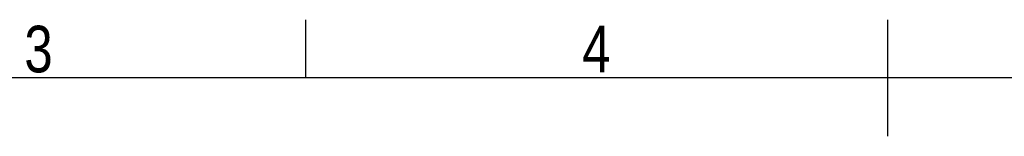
# Model space of a CAD drawing. Header units: millimetres. Extents: x 0 to 420, y 0 to 297.
# Tile 15 of 18: x 133 to 220, y 287 to 297. Entities that reach past the tile are written whole.
import ezdxf

# ---------------------------------------------------------------- set-up
doc = ezdxf.new("R2010")
doc.units = ezdxf.units.MM
doc.layers.add('CARTIGLIO', color=140, linetype='Continuous')
doc.styles.add('SLDTEXTSTYLE2', font='TXT', dxfattribs={"width": 0.821468})

msp = doc.modelspace()

# ---------------------------------------------------------------- linework, layer by layer
at = {"layer": 'CARTIGLIO', "linetype": 'Continuous'}
for p, q in [((158.2616, 291.8226), (158.2616, 296.9968)), ((210.0038, 286.6484), (210.0038, 296.9968)), ((414.8274, 291.8226), (5.1801, 291.8226))]:
    msp.add_line(p, q, dxfattribs=at)

# ---------------------------------------------------------------- texts
at = {"layer": 'CARTIGLIO', "char_height": 4.1394, "attachment_point": 2, "style": 'SLDTEXTSTYLE2'}
for s, insert in [('3', (134.4919, 296.4629)), ('4', (184.089, 296.4629))]:
    msp.add_mtext(s, dxfattribs=dict(at, insert=insert))

doc.saveas('drawing.dxf')
